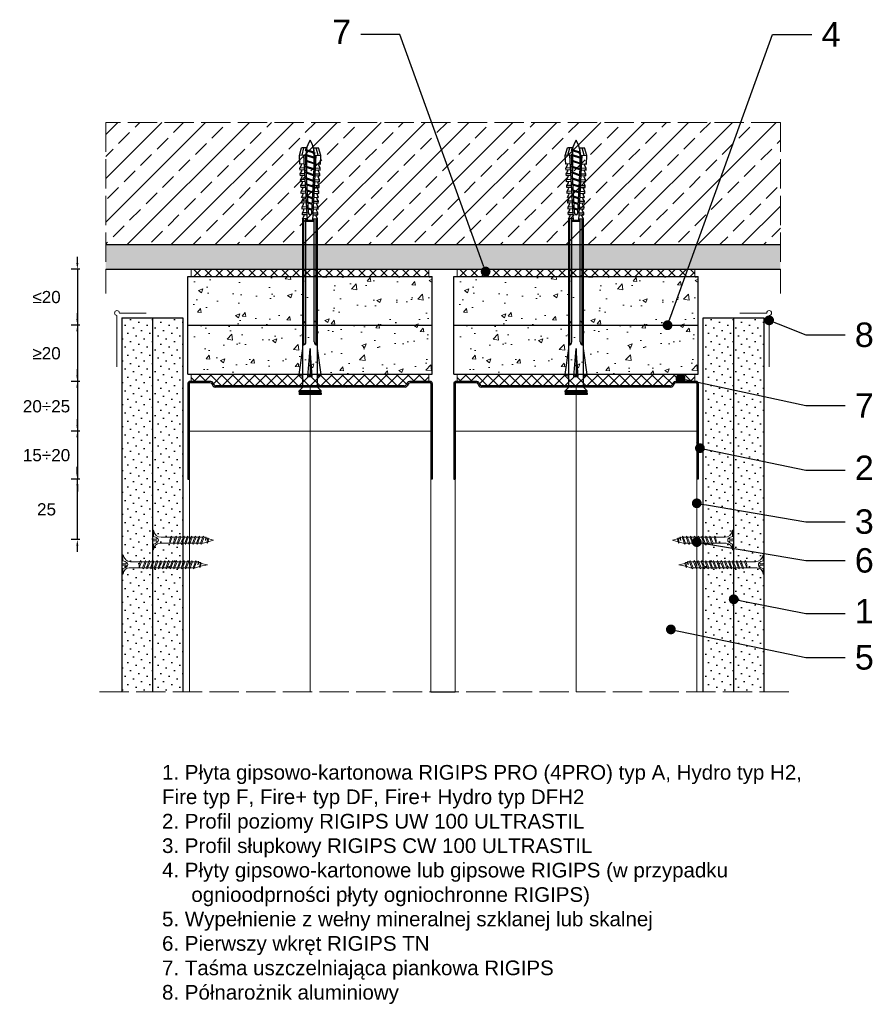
# Model space of a CAD drawing. Header units: millimetres. Extents: x 2139 to 3389, y 705 to 1108.
# Tile 3 of 3: x 3040 to 3389, y 705 to 1108. Entities that reach past the tile are written whole.
import ezdxf
from ezdxf import colors
from ezdxf.entities.mleader import LeaderData, LeaderLine
from ezdxf.math import Vec2, Vec3

# ---------------------------------------------------------------- set-up
doc = ezdxf.new("R2010")
doc.units = ezdxf.units.MM
doc.linetypes.add('ACAD_ISO02W100', pattern=[15, 12, -3])
for name, color, linetype, lineweight in [('_ISOVER WELNA', 7, 'BATTING', 9), ('_RIGIPS AKCESORIA', 7, 'Continuous', 18), ('_RIGIPS G-K', 7, 'Continuous', 25), ('_RIGIPS PROFIL', 7, 'Continuous', 18), ('KRESKOWANIE', 7, 'Continuous', 9), ('OPISY', 7, 'Continuous', 9), ('PRZERYWANA', 7, 'ACAD_ISO02W100', 9), ('WYMIARY', 7, 'Continuous', 25)]:
    doc.layers.add(name, color=color, linetype=linetype, lineweight=lineweight)
doc.styles.get("Standard").update_dxf_attribs({"font": 'arial.ttf'})
doc.linetypes.add('BATTING', pattern='A,0.00254,-2.54,[134,ltypeshp.shx,S=2.54,R=0,X=-2.54,Y=0],-5.08,[134,ltypeshp.shx,S=2.54,R=180,X=2.54,Y=0],-2.54', length=10.16254)
doc.dimstyles.new('ISO-25', dxfattribs={"dimtxt": 5, "dimasz": 2.5, "dimexe": 2.5, "dimexo": 0.625, "dimtad": 1, "dimtxsty": 'Standard', "dimcen": 2.5, "dimadec": 0, "dimazin": 0, "dimtfac": 1, "dimtmove": 0, "dimatfit": 3, "dimfxl": 1, "dimfxlon": 1, "dimarcsym": 0})
pattern_1 = [(225, (228.6323, -26), (1.122532, -3.367596), [0, -3.175])]
pattern_2 = [(225, (340.4323, -26), (1.122532, -3.367596), [0, -3.175])]
pattern_3 = [(50, (230.132, 1e-13), (18.21847, -1.59391), [1.905, -20.955]), (355, (230.132, 1e-13), (-3.52434, 19.10568), [1.524, -16.76406]), (100.45144, (231.65, -0.133), (14.69412, 17.51178), [1.619, -17.80902]), (46.1842, (230.132, 5.08), (27.1079, -4.20423), [2.8575, -31.4325]), (96.6356, (232.391, 4.73), (23.74041, 24.74261), [2.4285, -26.71356]), (351.1842, (230.132, 5.08), (23.74041, 24.7426), [2.286, -25.14597]), (21, (232.672, 3.81), (15.16144, -10.22652), [1.905, -20.955]), (326, (232.672, 3.81), (6.1802, 18.4188), [1.524, -16.764]), (71.45144, (233.936, 2.958), (21.34164, 8.19228), [1.619, -17.80899]), (37.5, (230.1323, 1e-13), (0.30886, 8.455504), [0, -16.5608, 0, -17.018, 0, -16.8275]), (7.5, (230.132, 1e-13), (6.681966, 10.018057), [0, -9.7028, 0, -16.1798, 0, -6.4135]), (327.5, (224.468, 1e-13), (13.55906, -0.572874), [0, -6.35, 0, -19.812, 0, -26.289]), (317.5, (221.928, 1e-13), (14.81292, 2.54265), [0, -8.255, 0, -13.1572, 0, -18.669])]
pattern_4 = [(50, (338.932, 1e-13), (18.21847, -1.59391), [1.905, -20.955]), (355, (338.932, 1e-13), (-3.52434, 19.10568), [1.524, -16.76406]), (100.45144, (340.45, -0.133), (14.69412, 17.51178), [1.619, -17.80902]), (46.1842, (338.932, 5.08), (27.1079, -4.20423), [2.8575, -31.4325]), (96.6356, (341.191, 4.73), (23.74041, 24.74261), [2.4285, -26.71356]), (351.1842, (338.932, 5.08), (23.74041, 24.7426), [2.286, -25.14597]), (21, (341.472, 3.81), (15.16144, -10.22652), [1.905, -20.955]), (326, (341.472, 3.81), (6.1802, 18.4188), [1.524, -16.764]), (71.45144, (342.736, 2.958), (21.34164, 8.19228), [1.619, -17.80899]), (37.5, (338.9323, 1e-13), (0.30886, 8.455504), [0, -16.5608, 0, -17.018, 0, -16.8275]), (7.5, (338.932, 1e-13), (6.681966, 10.018057), [0, -9.7028, 0, -16.1798, 0, -6.4135]), (327.5, (333.268, 1e-13), (13.55906, -0.572874), [0, -6.35, 0, -19.812, 0, -26.289]), (317.5, (330.728, 1e-13), (14.81292, 2.54265), [0, -8.255, 0, -13.1572, 0, -18.669])]

# ---------------------------------------------------------------- blocks, each defined once
blk = doc.blocks.new('UW 100 ULTRASTIL')
h = blk.add_hatch()
h.set_pattern_fill('ANSI31', color=256, scale=0.5, style=0)
h.paths.add_polyline_path([(166.82, 2.35), (89.14, 2.35, 0.286951), (88.24, 1.79), (87.91, 1.11, -0.286951), (87.01, 0.55), (78.78, 0.55, -0.414214), (78.53, 0.8), (78.53, 40), (77.98, 40), (77.98, 0.8, 0.414214), (78.78, 0), (87.35, 0, 0.286951), (88.25, 0.56), (88.58, 1.24, -0.286951), (89.48, 1.8), (166.48, 1.8, -0.286951), (167.38, 1.24), (167.71, 0.56, 0.286951), (168.61, 0), (177.18, 0, 0.414214), (177.98, 0.8), (177.98, 40), (177.43, 40), (177.43, 0.8, -0.414214), (177.18, 0.55), (168.95, 0.55, -0.286951), (168.05, 1.11), (167.72, 1.79, 0.286951)])
for p, q in [((77.98, 0.8), (77.98, 40)), ((77.98, 40), (78.53, 40)), ((78.53, 0.8), (78.53, 40)), ((177.43, 0.8), (177.43, 40)), ((177.98, 40), (177.43, 40)), ((177.98, 0.8), (177.98, 40)), ((78.78, 0.55), (87.01, 0.55)), ((78.78, 0), (87.35, 0)), ((87.91, 1.11), (88.24, 1.79)), ((88.25, 0.56), (88.58, 1.24)), ((89.14, 2.35), (166.82, 2.35)), ((89.48, 1.8), (166.48, 1.8)), ((167.71, 0.56), (167.38, 1.24)), ((168.05, 1.11), (167.72, 1.79)), ((168.61, 0), (177.18, 0)), ((168.95, 0.55), (177.18, 0.55))]:
    blk.add_line(p, q)
for centre, radius, start, end in [((78.78, 0.8), 0.8, 180, 270), ((78.78, 0.8), 0.25, 180, 270), ((87.01, 1.55), 1, 270, 334.0435), ((87.35, 1), 1, 270, 334.0435), ((89.14, 1.35), 1, 90, 154.0435), ((89.48, 0.8), 1, 90, 154.0435), ((166.48, 0.8), 1, 25.9565, 90), ((166.82, 1.35), 1, 25.9565, 90), ((168.61, 1), 1, 205.9565, 270), ((168.95, 1.55), 1, 205.9565, 270), ((177.18, 0.8), 0.8, 270, 0), ((177.18, 0.8), 0.25, 270, 0)]:
    blk.add_arc(centre, radius, start, end)
blk = doc.blocks.new('TN 25')
at = {"layer": '_RIGIPS AKCESORIA'}
for p, q in [((0, -0.84), (0, 7.16)), ((0, 7.16), (0.46, 7.16)), ((0.46, 4.78), (0, 4.78)), ((0.46, 7.16), (0.46, 4.78)), ((1.77, 3.5), (1.77, 4.2)), ((3.02, 4.46), (8.47, 4.46)), ((7.12, 4.46), (7.12, 3.18)), ((8.03, 2.01), (7.12, 4.46)), ((8.47, 4.46), (8.79, 5)), ((9.61, 1.51), (8.47, 4.46)), ((8.79, 5), (9.93, 2.01)), ((9, 4.46), (10.1, 4.46)), ((10.1, 4.46), (10.41, 5)), ((11.23, 1.51), (10.1, 4.46)), ((10.41, 5), (11.56, 2.01)), ((10.62, 4.46), (11.67, 4.46)), ((11.67, 4.46), (11.99, 5)), ((12.81, 1.51), (11.67, 4.46)), ((11.99, 5), (13.14, 2.01)), ((12.2, 4.46), (13.21, 4.46)), ((13.21, 4.46), (13.52, 5)), ((14.34, 1.51), (13.21, 4.46)), ((13.52, 5), (14.67, 2.01)), ((13.73, 4.46), (14.8, 4.46)), ((14.8, 4.46), (15.12, 5)), ((15.94, 1.51), (14.8, 4.46)), ((15.12, 5), (16.26, 2.01)), ((15.33, 4.46), (16.42, 4.46)), ((16.42, 4.46), (16.73, 5)), ((17.55, 1.51), (16.42, 4.46)), ((16.73, 5), (17.88, 2.01)), ((16.94, 4.46), (17.99, 4.46)), ((17.99, 4.46), (18.31, 5)), ((19.13, 1.51), (17.99, 4.46)), ((18.31, 5), (19.45, 2.01)), ((18.52, 4.46), (19.68, 4.46)), ((19.68, 4.46), (20, 5)), ((20.82, 1.51), (19.68, 4.46)), ((20, 5), (21.14, 2.01)), ((20.21, 4.46), (20.7, 4.46)), ((20.7, 4.46), (22.28, 3.98)), ((22.28, 3.98), (22.56, 4.37)), ((22.56, 4.37), (23.03, 2.71)), ((0, 3.5), (1.77, 3.5)), ((0, 2.83), (1.77, 2.83)), ((0.46, 1.64), (0, 1.64)), ((0.46, -0.84), (0.46, 1.64)), ((1.77, 2.83), (1.77, 2.18)), ((7.49, 2.01), (3.55, 2.01)), ((7.12, 3.18), (7.65, 1.53)), ((7.65, 1.53), (8.03, 2.01)), ((9.41, 2.01), (8.03, 2.01)), ((9.93, 2.01), (9.61, 1.51)), ((11.04, 2.01), (9.93, 2.01)), ((11.56, 2.01), (11.23, 1.51)), ((12.61, 2.01), (11.56, 2.01)), ((13.14, 2.01), (12.81, 1.51)), ((14.15, 2.01), (13.14, 2.01)), ((14.67, 2.01), (14.34, 1.51)), ((15.74, 2.01), (14.67, 2.01)), ((16.26, 2.01), (15.94, 1.51)), ((17.36, 2.01), (16.26, 2.01)), ((17.88, 2.01), (17.55, 1.51)), ((18.93, 2.01), (17.88, 2.01)), ((19.45, 2.01), (19.13, 1.51)), ((19.45, 2.01), (20.62, 2.01)), ((21.14, 2.01), (20.82, 1.51)), ((21.14, 2.01), (21.81, 2.12)), ((21.85, 1.83), (21.67, 3.28)), ((21.67, 3.28), (22.14, 2.4)), ((22.14, 2.4), (21.85, 1.83)), ((22.7, 2.36), (22.14, 2.4)), ((22.7, 2.36), (22.28, 3.98)), ((23.03, 2.71), (22.7, 2.36)), ((22.71, 3.85), (25, 3.24)), ((25, 3.24), (23.03, 2.71)), ((0, -0.84), (0.46, -0.84))]:
    blk.add_line(p, q, dxfattribs=at)
for centre, major_axis, ratio, start_param, end_param in [((3.09, 7.67), (0.17, 3.2), 0.826134, 1.773653, 3.180586), ((-0.04, 0.9), (0, 3.93), 0.848176, -0.720942, -0.151112), ((3.37, -1.57), (0.28, 3.57), 0.832181, 0.035984, 1.430787), ((-2.73, 15.91), (0, 14.76), 0.848176, 3.399396, 3.475072), ((0.59, 4.62), (0, 2.81), 0.848176, 3.475072, 3.862535), ((1.66, 3.18), (0, 0.895), 0.848176, -1.552777, -0.720942), ((1.66, 3.18), (0, 0.895), 0.848176, 3.862535, 4.730408)]:
    blk.add_ellipse(centre, major_axis=major_axis, ratio=ratio, start_param=start_param, end_param=end_param, dxfattribs=at)
blk = doc.blocks.new('TN 35')
at = {"layer": '_RIGIPS AKCESORIA'}
for p, q in [((0, -0.84), (0, 7.16)), ((0, 7.16), (0.46, 7.16)), ((0.46, 4.78), (0, 4.78)), ((0.46, 7.16), (0.46, 4.78)), ((1.77, 3.5), (1.77, 4.2)), ((3.02, 4.46), (8.47, 4.46)), ((7.12, 4.46), (7.12, 3.18)), ((8.03, 2.01), (7.12, 4.46)), ((8.47, 4.46), (8.79, 5)), ((9.61, 1.51), (8.47, 4.46)), ((8.79, 5), (9.93, 2.01)), ((9, 4.46), (10.1, 4.46)), ((10.1, 4.46), (10.41, 5)), ((11.23, 1.51), (10.1, 4.46)), ((10.41, 5), (11.56, 2.01)), ((10.62, 4.46), (11.67, 4.46)), ((11.67, 4.46), (11.99, 5)), ((12.81, 1.51), (11.67, 4.46)), ((11.99, 5), (13.14, 2.01)), ((12.2, 4.46), (13.21, 4.46)), ((13.21, 4.46), (13.52, 5)), ((14.34, 1.51), (13.21, 4.46)), ((13.52, 5), (14.67, 2.01)), ((13.73, 4.46), (14.8, 4.46)), ((14.8, 4.46), (15.12, 5)), ((15.94, 1.51), (14.8, 4.46)), ((15.12, 5), (16.26, 2.01)), ((15.33, 4.46), (16.42, 4.46)), ((16.42, 4.46), (16.73, 5)), ((17.55, 1.51), (16.42, 4.46)), ((16.73, 5), (17.88, 2.01)), ((16.94, 4.46), (17.99, 4.46)), ((17.99, 4.46), (18.31, 5)), ((19.13, 1.51), (17.99, 4.46)), ((18.31, 5), (19.45, 2.01)), ((18.52, 4.46), (19.57, 4.46)), ((19.57, 4.46), (19.88, 5)), ((20.7, 1.51), (19.57, 4.46)), ((19.88, 5), (21.03, 2.01)), ((20.09, 4.46), (21.14, 4.46)), ((21.14, 4.46), (21.46, 5)), ((22.28, 1.51), (21.14, 4.46)), ((21.46, 5), (22.6, 2.01)), ((21.67, 4.46), (22.72, 4.46)), ((22.72, 4.46), (23.03, 5)), ((23.85, 1.51), (22.72, 4.46)), ((23.03, 5), (24.18, 2.01)), ((23.24, 4.46), (24.29, 4.46)), ((24.29, 4.46), (24.61, 5)), ((25.43, 1.51), (24.29, 4.46)), ((24.61, 5), (25.75, 2.01)), ((24.81, 4.46), (25.87, 4.46)), ((25.87, 4.46), (26.18, 5)), ((27, 1.51), (25.87, 4.46)), ((26.18, 5), (27.33, 2.01)), ((26.39, 4.46), (27.44, 4.46)), ((27.44, 4.46), (27.76, 5)), ((28.58, 1.51), (27.44, 4.46)), ((27.76, 5), (28.9, 2.01)), ((27.96, 4.46), (29.13, 4.46)), ((29.13, 4.46), (29.45, 5)), ((30.27, 1.51), (29.13, 4.46)), ((29.45, 5), (30.59, 2.01)), ((29.65, 4.46), (30.15, 4.46)), ((30.15, 4.46), (31.73, 3.98)), ((31.73, 3.98), (32.01, 4.37)), ((32.01, 4.37), (32.48, 2.71)), ((0, 3.5), (1.77, 3.5)), ((0, 2.83), (1.77, 2.83)), ((0.46, 1.64), (0, 1.64)), ((0.46, -0.84), (0.46, 1.64)), ((1.77, 2.83), (1.77, 2.18)), ((7.49, 2.01), (3.55, 2.01)), ((7.12, 3.18), (7.65, 1.53)), ((7.65, 1.53), (8.03, 2.01)), ((9.41, 2.01), (8.03, 2.01)), ((9.93, 2.01), (9.61, 1.51)), ((11.04, 2.01), (9.93, 2.01)), ((11.56, 2.01), (11.23, 1.51)), ((12.61, 2.01), (11.56, 2.01)), ((13.14, 2.01), (12.81, 1.51)), ((14.15, 2.01), (13.14, 2.01)), ((14.67, 2.01), (14.34, 1.51)), ((15.74, 2.01), (14.67, 2.01)), ((16.26, 2.01), (15.94, 1.51)), ((17.36, 2.01), (16.26, 2.01)), ((17.88, 2.01), (17.55, 1.51)), ((18.93, 2.01), (17.84, 2.01)), ((19.45, 2.01), (19.13, 1.51)), ((20.51, 2.01), (19.41, 2.01)), ((21.03, 2.01), (20.7, 1.51)), ((22.08, 2.01), (20.99, 2.01)), ((22.6, 2.01), (22.28, 1.51)), ((23.66, 2.01), (22.56, 2.01)), ((24.18, 2.01), (23.85, 1.51)), ((25.23, 2.01), (24.14, 2.01)), ((25.75, 2.01), (25.43, 1.51)), ((26.81, 2.01), (25.71, 2.01)), ((27.33, 2.01), (27, 1.51)), ((28.38, 2.01), (27.33, 2.01)), ((28.9, 2.01), (28.58, 1.51)), ((28.9, 2.01), (30.07, 2.01)), ((30.59, 2.01), (30.27, 1.51)), ((30.59, 2.01), (31.26, 2.12)), ((31.3, 1.83), (31.12, 3.28)), ((31.12, 3.28), (31.59, 2.4)), ((31.59, 2.4), (31.3, 1.83)), ((32.15, 2.36), (31.59, 2.4)), ((32.15, 2.36), (31.73, 3.98)), ((32.48, 2.71), (32.15, 2.36)), ((32.16, 3.85), (35, 3.24)), ((35, 3.24), (32.48, 2.71)), ((0, -0.84), (0.46, -0.84))]:
    blk.add_line(p, q, dxfattribs=at)
for centre, major_axis, ratio, start_param, end_param in [((3.09, 7.67), (0.17, 3.2), 0.826134, 1.773653, 3.180586), ((-0.04, 0.9), (0, 3.93), 0.848176, -0.720942, -0.151112), ((3.37, -1.57), (0.28, 3.57), 0.832181, 0.035984, 1.430787), ((-2.73, 15.91), (0, 14.76), 0.848176, 3.399396, 3.475072), ((0.59, 4.62), (0, 2.81), 0.848176, 3.475072, 3.862535), ((1.66, 3.18), (0, 0.895), 0.848176, -1.552777, -0.720942), ((1.66, 3.18), (0, 0.895), 0.848176, 3.862535, 4.730408)]:
    blk.add_ellipse(centre, major_axis=major_axis, ratio=ratio, start_param=start_param, end_param=end_param, dxfattribs=at)
blk = doc.blocks.new('kolek rozprezny komplet 100')
for p, q in [((350.66, 165.93), (350.76, 167.83)), ((353.15, 165.8), (350.66, 165.93)), ((353.75, 167.67), (350.71, 166.88)), ((353.81, 168.77), (350.76, 167.83)), ((351.53, 165.88), (352.53, 165.88)), ((352.53, 165.88), (351.53, 162.88)), ((352.53, 165.88), (351.93, 162.88)), ((352.93, 165.88), (351.93, 162.88)), ((352.53, 165.88), (352.9, 166.38)), ((352.93, 165.88), (352.9, 166.38)), ((352.93, 165.88), (354.53, 165.88)), ((354.53, 165.88), (353.53, 162.88)), ((353.68, 166.27), (353.81, 168.77)), ((377.24, 165.04), (353.68, 166.27)), ((380.47, 165.47), (353.71, 166.87)), ((357.41, 168.58), (353.81, 168.77)), ((354.53, 165.88), (353.93, 162.88)), ((354.93, 165.88), (353.93, 162.88)), ((354.53, 165.88), (354.78, 166.21)), ((354.93, 165.88), (354.91, 166.21)), ((354.93, 165.88), (356.93, 165.88)), ((356.93, 165.88), (355.93, 162.88)), ((356.93, 165.88), (356.33, 162.88)), ((357.33, 165.88), (356.33, 162.88)), ((356.93, 165.88), (357.09, 166.09)), ((357.31, 166.68), (357.41, 168.58)), ((357.33, 165.88), (357.32, 166.08)), ((357.33, 165.88), (359.33, 165.88)), ((357.67, 166.06), (357.71, 166.66)), ((359, 168.5), (357.82, 167.89)), ((359.33, 165.88), (358.33, 162.88)), ((358.47, 166.02), (358.5, 166.62)), ((359.33, 165.88), (358.73, 162.88)), ((359.73, 165.88), (358.73, 162.88)), ((358.9, 166.6), (359, 168.5)), ((359.8, 168.45), (359, 168.5)), ((359.33, 165.88), (359.4, 165.97)), ((359.7, 166.56), (359.8, 168.45)), ((359.73, 165.88), (359.73, 165.95)), ((359.73, 165.88), (361.24, 165.88)), ((360.07, 165.94), (360.1, 166.54)), ((361.4, 168.37), (360.22, 167.77)), ((361.72, 165.85), (360.73, 162.88)), ((360.87, 165.89), (360.9, 166.49)), ((361.73, 165.85), (361.13, 162.88)), ((362.12, 165.83), (361.13, 162.88)), ((361.3, 166.47), (361.4, 168.37)), ((362.2, 168.33), (361.4, 168.37)), ((362.1, 166.43), (362.2, 168.33)), ((362.47, 165.81), (362.5, 166.41)), ((363.8, 168.24), (362.61, 167.64)), ((364.08, 165.73), (363.17, 162.98)), ((363.27, 165.77), (363.3, 166.37)), ((364.1, 165.73), (363.56, 163)), ((364.48, 165.71), (363.57, 163)), ((363.7, 166.35), (363.8, 168.24)), ((364.6, 168.2), (363.8, 168.24)), ((364.5, 166.31), (364.6, 168.2)), ((364.86, 165.69), (364.9, 166.28)), ((366.19, 168.12), (365.01, 167.52)), ((366.44, 165.6), (365.61, 163.1)), ((365.66, 165.64), (365.69, 166.24)), ((366.48, 165.6), (365.98, 163.12)), ((366.84, 165.58), (366.02, 163.13)), ((366.09, 166.22), (366.19, 168.12)), ((366.99, 168.08), (366.19, 168.12)), ((366.89, 166.18), (366.99, 168.08)), ((367.26, 165.56), (367.29, 166.16)), ((368.59, 167.99), (367.41, 167.39)), ((368.8, 165.48), (368.05, 163.23)), ((368.06, 165.52), (368.09, 166.12)), ((368.85, 165.48), (368.41, 163.25)), ((369.19, 165.46), (368.46, 163.25)), ((368.49, 166.1), (368.59, 167.99)), ((369.39, 167.95), (368.59, 167.99)), ((369.29, 166.05), (369.39, 167.95)), ((369.66, 165.43), (369.69, 166.03)), ((370.99, 167.87), (369.8, 167.26)), ((370.46, 165.39), (370.49, 165.99)), ((371.16, 165.36), (370.49, 163.36)), ((371.23, 165.35), (370.83, 163.38)), ((370.89, 165.97), (370.99, 167.87)), ((371.55, 165.33), (370.9, 163.38)), ((372.59, 167.78), (371.4, 167.18)), ((372.05, 165.31), (372.09, 165.91)), ((372.49, 165.89), (372.59, 167.78)), ((373.38, 167.74), (372.59, 167.78)), ((372.85, 165.27), (372.89, 165.87)), ((373.52, 165.23), (372.94, 163.49)), ((373.6, 165.23), (373.26, 163.51)), ((373.28, 165.84), (373.38, 167.74)), ((373.91, 165.21), (373.34, 163.51)), ((374.98, 167.66), (373.8, 167.06)), ((374.45, 165.18), (374.48, 165.78)), ((374.88, 165.76), (374.98, 167.66)), ((375.78, 167.62), (374.98, 167.66)), ((375.25, 165.14), (375.28, 165.74)), ((375.68, 165.72), (375.78, 167.62)), ((377.38, 167.53), (376.2, 166.93)), ((377.28, 165.64), (377.38, 167.53)), ((378.18, 167.49), (377.38, 167.53)), ((378.08, 165.59), (378.18, 167.49)), ((379.78, 167.41), (378.59, 166.8)), ((379.68, 165.51), (379.78, 167.41)), ((430.17, 166.07), (379.71, 166.07)), ((431.37, 166.87), (379.75, 166.87)), ((448.67, 167.37), (379.77, 167.37)), ((380.47, 166.07), (380.47, 162.67)), ((380.67, 166.07), (380.67, 162.67)), ((380.87, 166.07), (380.87, 162.67)), ((443.47, 168.87), (432.8, 167.37)), ((444.34, 165.28), (432.8, 164.37)), ((443.47, 167.37), (443.47, 168.87)), ((443.47, 168.87), (444.34, 167.37)), ((444.34, 165.28), (443.47, 164.37)), ((444.34, 163.45), (444.34, 165.28)), ((450.17, 168.87), (448.67, 167.37)), ((448.67, 167.37), (448.67, 161.37)), ((450.17, 168.87), (450.17, 159.87)), ((450.67, 168.87), (450.17, 168.87)), ((450.67, 168.87), (450.67, 159.87)), ((450.67, 168.27), (451.17, 168.87)), ((451.17, 168.87), (451.67, 168.87)), ((451.17, 168.87), (451.17, 159.87)), ((451.67, 168.87), (451.67, 159.87)), ((353.15, 162.94), (350.66, 162.81)), ((350.66, 162.81), (350.76, 160.91)), ((353.75, 161.07), (350.71, 161.86)), ((351.53, 162.88), (351.57, 162.38)), ((351.57, 162.38), (351.93, 162.88)), ((351.93, 162.88), (353.53, 162.88)), ((353.53, 162.88), (353.56, 162.47)), ((353.64, 162.48), (353.93, 162.88)), ((377.24, 163.7), (353.68, 162.46)), ((353.68, 162.46), (353.81, 159.97)), ((380.47, 163.27), (353.71, 161.87)), ((353.93, 162.88), (355.93, 162.88)), ((355.93, 162.88), (355.95, 162.6)), ((356.14, 162.61), (356.33, 162.88)), ((356.33, 162.88), (358.33, 162.88)), ((357.31, 162.05), (357.41, 160.16)), ((357.67, 162.67), (357.71, 162.07)), ((358.33, 162.88), (358.34, 162.72)), ((358.47, 162.72), (358.5, 162.12)), ((358.63, 162.74), (358.73, 162.88)), ((358.73, 162.88), (360.73, 162.88)), ((358.9, 162.14), (359, 160.24)), ((359.7, 162.18), (359.8, 160.28)), ((360.07, 162.8), (360.1, 162.2)), ((360.73, 162.88), (360.73, 162.85)), ((360.87, 162.84), (360.9, 162.24)), ((361.13, 162.88), (361.24, 162.88)), ((361.13, 162.87), (361.13, 162.88)), ((361.3, 162.26), (361.4, 160.37)), ((362.1, 162.3), (362.2, 160.41)), ((362.47, 162.93), (362.5, 162.33)), ((363.27, 162.97), (363.3, 162.37)), ((363.7, 162.39), (363.8, 160.49)), ((364.5, 162.43), (364.6, 160.53)), ((364.86, 163.05), (364.9, 162.45)), ((366.19, 160.62), (365.01, 161.22)), ((365.66, 163.09), (365.69, 162.49)), ((366.09, 162.51), (366.19, 160.62)), ((366.89, 162.56), (366.99, 160.66)), ((367.26, 163.18), (367.29, 162.58)), ((368.59, 160.74), (367.41, 161.35)), ((368.06, 163.22), (368.09, 162.62)), ((368.49, 162.64), (368.59, 160.74)), ((369.29, 162.68), (369.39, 160.78)), ((369.66, 163.3), (369.69, 162.7)), ((370.99, 160.87), (369.8, 161.47)), ((370.46, 163.34), (370.49, 162.74)), ((370.89, 162.77), (370.99, 160.87)), ((372.59, 160.95), (371.4, 161.55)), ((372.05, 163.43), (372.09, 162.83)), ((372.49, 162.85), (372.59, 160.95)), ((372.85, 163.47), (372.89, 162.87)), ((373.28, 162.89), (373.38, 160.99)), ((374.98, 161.08), (373.8, 161.68)), ((374.45, 163.55), (374.48, 162.95)), ((374.88, 162.97), (374.98, 161.08)), ((375.25, 163.59), (375.28, 163)), ((375.88, 165.11), (375.38, 163.62)), ((375.98, 165.1), (375.68, 163.63)), ((375.68, 163.02), (375.78, 161.12)), ((376.27, 165.09), (375.79, 163.64)), ((377.38, 161.2), (376.2, 161.81)), ((377.28, 163.1), (377.38, 161.2)), ((378.18, 161.24), (377.38, 161.2)), ((378.08, 164.5), (377.86, 163.87)), ((378.08, 163.14), (378.18, 161.24)), ((379.78, 161.33), (378.59, 161.93)), ((379.68, 163.23), (379.78, 161.33)), ((430.17, 162.67), (379.71, 162.67)), ((431.37, 161.87), (379.75, 161.87)), ((448.67, 161.37), (379.77, 161.37)), ((432.8, 164.37), (443.47, 164.37)), ((444.34, 163.45), (432.8, 164.37)), ((443.47, 159.87), (432.8, 161.37)), ((444.34, 163.45), (443.47, 164.37)), ((443.47, 161.37), (443.47, 159.87)), ((443.47, 159.87), (444.34, 161.37)), ((450.17, 159.87), (448.67, 161.37)), ((353.81, 159.97), (350.76, 160.91)), ((357.41, 160.16), (353.81, 159.97)), ((359, 160.24), (357.82, 160.84)), ((359.8, 160.28), (359, 160.24)), ((361.4, 160.37), (360.22, 160.97)), ((362.2, 160.41), (361.4, 160.37)), ((363.8, 160.49), (362.61, 161.09)), ((364.6, 160.53), (363.8, 160.49)), ((366.99, 160.66), (366.19, 160.62)), ((369.39, 160.78), (368.59, 160.74)), ((373.38, 160.99), (372.59, 160.95)), ((375.78, 161.12), (374.98, 161.08)), ((450.67, 159.87), (450.17, 159.87)), ((450.67, 160.47), (451.17, 159.87)), ((451.17, 159.87), (451.67, 159.87))]:
    blk.add_line(p, q)
for centre, radius, start, end in [((353.27, 155.16), 10.85, 99.2038, 121.9083), ((353.65, 165.77), 0.5, 87, 177), ((357.68, 168.16), 0.3, 177, 297), ((360.08, 168.03), 0.3, 177, 297), ((362.48, 167.91), 0.3, 177, 297), ((364.87, 167.78), 0.3, 177, 297), ((367.27, 167.66), 0.3, 177, 297), ((369.67, 167.53), 0.3, 177, 297), ((371.27, 167.45), 0.3, 177, 297), ((373.66, 167.32), 0.3, 177, 297), ((376.06, 167.2), 0.3, 177, 297), ((378.46, 167.07), 0.3, 177, 297), ((422.67, 165.87), 1, 90, 168.463), ((430.17, 167.37), 1.3, 270, 0), ((353.27, 173.59), 10.85, 238.0917, 260.7962), ((353.65, 162.96), 0.5, 183, 273), ((364.87, 160.95), 0.3, 63, 183), ((367.27, 161.08), 0.3, 63, 183), ((369.67, 161.2), 0.3, 63, 183), ((371.27, 161.29), 0.3, 63, 183), ((373.66, 161.41), 0.3, 63, 183), ((376.06, 161.54), 0.3, 63, 183), ((377.41, 164.38), 0.682, 255.8604, 104.1386), ((378.46, 161.66), 0.3, 63, 183), ((422.67, 162.87), 1, 191.537, 270), ((430.17, 161.37), 1.3, 0, 90), ((357.68, 160.58), 0.3, 63, 183), ((360.08, 160.7), 0.3, 63, 183), ((362.48, 160.83), 0.3, 63, 183)]:
    blk.add_arc(centre, radius, start, end)
blk = doc.blocks.new('polnaroznik')
at = {"layer": '_RIGIPS AKCESORIA'}
for p, q in [((429.5, 44.15), (429.5, 55.15)), ((430.5, 56.15), (451.5, 56.15))]:
    blk.add_line(p, q, dxfattribs=at)
blk.add_arc((429.5, 56.15), 1, 0, 270, dxfattribs=at)
blk = doc.blocks.new('*D22')
at = {"layer": 'Defpoints', "color": 0, "transparency": 16777216}
for p in [(3110.11, 939.67), (3063.7, 920.07), (3109.51, 920.07)]:
    blk.add_point(p, dxfattribs=at)
at = {"layer": 'WYMIARY', "color": 0, "lineweight": -2, "transparency": 16777216}
for p, q in [((3063.7, 942.17), (3063.7, 944.67)), ((3064.7, 939.67), (3061.2, 939.67)), ((3063.7, 939.67), (3063.7, 920.07)), ((3064.7, 920.07), (3061.2, 920.07)), ((3063.7, 917.57), (3063.7, 915.07))]:
    blk.add_line(p, q, dxfattribs=at)
at = {"layer": 'WYMIARY', "color": 0, "transparency": 16777216}
for points in [[(3063.28, 942.17), (3064.12, 942.17), (3063.7, 939.67)], [(3063.28, 917.57), (3064.12, 917.57), (3063.7, 920.07)]]:
    blk.add_solid(points, dxfattribs=at)
at = {"layer": 'WYMIARY', "color": 0, "transparency": 16777216, "insert": (3051.09, 929.87), "char_height": 5, "attachment_point": 5}
blk.add_mtext('15÷20', dxfattribs=at)
blk = doc.blocks.new('*D23')
at = {"layer": 'Defpoints', "color": 0, "transparency": 16777216}
for p in [(3109.51, 920.07), (3063.68, 895.33), (3108.78, 895.33)]:
    blk.add_point(p, dxfattribs=at)
at = {"layer": 'WYMIARY', "color": 0, "lineweight": -2, "transparency": 16777216}
for p, q in [((3063.68, 922.57), (3063.68, 925.07)), ((3064.68, 920.07), (3061.18, 920.07)), ((3063.68, 920.07), (3063.68, 895.33)), ((3064.68, 895.33), (3061.18, 895.33)), ((3063.68, 892.83), (3063.68, 890.33))]:
    blk.add_line(p, q, dxfattribs=at)
at = {"layer": 'WYMIARY', "color": 0, "transparency": 16777216}
for points in [[(3063.27, 922.57), (3064.1, 922.57), (3063.68, 920.07)], [(3063.27, 892.83), (3064.1, 892.83), (3063.68, 895.33)]]:
    blk.add_solid(points, dxfattribs=at)
at = {"layer": 'WYMIARY', "color": 0, "transparency": 16777216, "insert": (3051.08, 907.7), "char_height": 5, "attachment_point": 5}
blk.add_mtext('25', dxfattribs=at)
blk = doc.blocks.new('*D24')
at = {"layer": 'Defpoints', "color": 0, "transparency": 16777216}
for p in [(3110.11, 960.07), (3063.7, 939.67), (3109.51, 939.67)]:
    blk.add_point(p, dxfattribs=at)
at = {"layer": 'WYMIARY', "color": 0, "lineweight": -2, "transparency": 16777216}
for p, q in [((3063.7, 962.57), (3063.7, 965.07)), ((3064.7, 960.07), (3061.2, 960.07)), ((3063.7, 960.07), (3063.7, 939.67)), ((3064.7, 939.67), (3061.2, 939.67)), ((3063.7, 937.17), (3063.7, 934.67))]:
    blk.add_line(p, q, dxfattribs=at)
at = {"layer": 'WYMIARY', "color": 0, "transparency": 16777216}
for points in [[(3063.28, 962.57), (3064.12, 962.57), (3063.7, 960.07)], [(3063.28, 937.17), (3064.12, 937.17), (3063.7, 939.67)]]:
    blk.add_solid(points, dxfattribs=at)
at = {"layer": 'WYMIARY', "color": 0, "transparency": 16777216, "insert": (3051.09, 949.87), "char_height": 5, "attachment_point": 5}
blk.add_mtext('20÷25', dxfattribs=at)
blk = doc.blocks.new('*D25')
at = {"layer": 'Defpoints', "color": 0, "transparency": 16777216}
for p in [(3107.51, 983.07), (3063.7, 960.07), (3110.91, 960.07)]:
    blk.add_point(p, dxfattribs=at)
at = {"layer": 'WYMIARY', "color": 0, "lineweight": -2, "transparency": 16777216}
for p, q in [((3063.7, 985.57), (3063.7, 988.07)), ((3064.7, 983.07), (3061.2, 983.07)), ((3063.7, 983.07), (3063.7, 960.07)), ((3064.7, 960.07), (3061.2, 960.07)), ((3063.7, 957.57), (3063.7, 955.07))]:
    blk.add_line(p, q, dxfattribs=at)
at = {"layer": 'WYMIARY', "color": 0, "transparency": 16777216}
for points in [[(3063.28, 985.57), (3064.12, 985.57), (3063.7, 983.07)], [(3063.28, 957.57), (3064.12, 957.57), (3063.7, 960.07)]]:
    blk.add_solid(points, dxfattribs=at)
at = {"layer": 'WYMIARY', "color": 0, "transparency": 16777216, "insert": (3051.09, 971.57), "char_height": 5, "attachment_point": 5}
blk.add_mtext('≥20', dxfattribs=at)
blk = doc.blocks.new('*D26')
at = {"layer": 'Defpoints', "color": 0, "transparency": 16777216}
for p in [(3107.51, 1006.07), (3063.7, 983.07), (3109.51, 983.07)]:
    blk.add_point(p, dxfattribs=at)
at = {"layer": 'WYMIARY', "color": 0, "lineweight": -2, "transparency": 16777216}
for p, q in [((3063.7, 1008.57), (3063.7, 1011.07)), ((3064.7, 1006.07), (3061.2, 1006.07)), ((3063.7, 1006.07), (3063.7, 983.07)), ((3064.7, 983.07), (3061.2, 983.07)), ((3063.7, 980.57), (3063.7, 978.07))]:
    blk.add_line(p, q, dxfattribs=at)
at = {"layer": 'WYMIARY', "color": 0, "transparency": 16777216}
for points in [[(3063.28, 1008.57), (3064.12, 1008.57), (3063.7, 1006.07)], [(3063.28, 980.57), (3064.12, 980.57), (3063.7, 983.07)]]:
    blk.add_solid(points, dxfattribs=at)
at = {"layer": 'WYMIARY', "color": 0, "transparency": 16777216, "insert": (3051.09, 994.57), "char_height": 5, "attachment_point": 5}
blk.add_mtext('≤20', dxfattribs=at)
blk = doc.blocks.new('_Dot')
at = {"color": 0, "linetype": 'ByBlock', "lineweight": -2}
blk.add_line((-0.5, 0), (-1, 0), dxfattribs=at)
at = {"color": 0, "linetype": 'ByBlock', "const_width": 0.5}
blk.add_lwpolyline([(-0.25, 0, 1), (0.25, 0, 1)], format="xyb", close=True, dxfattribs=at)

msp = doc.modelspace()

# ---------------------------------------------------------------- hatches: boundary and pattern name
at = {"layer": '_RIGIPS G-K'}
h = msp.add_hatch(dxfattribs=at)
h.set_pattern_fill('DOTS', color=256, scale=2, angle=225, style=0)
h.set_pattern_definition(pattern_1)
h.paths.add_polyline_path([(3081.907, 833.068), (3094.407, 833.068), (3094.407, 986.068), (3081.907, 986.068)])
h = msp.add_hatch(dxfattribs=at)
h.set_pattern_fill('DOTS', color=256, scale=2, angle=225, style=0)
h.set_pattern_definition(pattern_1)
h.paths.add_polyline_path([(3094.407, 833.068), (3106.907, 833.068), (3106.907, 986.068), (3094.407, 986.068)])
h = msp.add_hatch(dxfattribs=at)
h.set_pattern_fill('DOTS', color=256, scale=2, angle=225, style=0)
h.set_pattern_definition(pattern_2)
h.paths.add_polyline_path([(3319.707, 833.068), (3332.207, 833.068), (3332.207, 986.068), (3319.707, 986.068)])
h = msp.add_hatch(dxfattribs=at)
h.set_pattern_fill('DOTS', color=256, scale=2, angle=225, style=0)
h.set_pattern_definition(pattern_2)
h.paths.add_polyline_path([(3332.207, 833.068), (3344.707, 833.068), (3344.707, 986.068), (3332.207, 986.068)])
at = {"layer": 'KRESKOWANIE'}
h = msp.add_hatch(dxfattribs=at)
h.set_pattern_fill('ANSI33', color=256, scale=2, angle=180, style=0)
h.set_pattern_definition([(225, (936.532, 4e-12), (8.980256, -8.980256), []), (225, (927.552, 4e-12), (8.980256, -8.980256), [6.35, -3.175])])
h.paths.add_polyline_path([(3351.307, 1066.068), (3075.307, 1066.068), (3075.307, 1016.068), (3351.307, 1016.068)])
h = msp.add_hatch(dxfattribs=at)
h.set_pattern_fill('AR-SAND', color=256, scale=0.1, style=0)
h.set_pattern_definition([(37.5, (610.5323, -308.061), (-0.160003, 4.8941324), [0, -3.8608, 0, -4.318, 0, -4.1275]), (7.5, (610.5323, -308.061), (4.495233, 7.168251), [0, -2.0828, 0, -3.4798, 0, -1.3335]), (327.5, (607.408, -308.061), (7.909924, 0.014372), [0, -1.27, 0, -4.572, 0, -5.969]), (317.5, (607.408, -308.061), (7.635565, 2.229293), [0, -0.635, 0, -2.9972, 0, -3.429])])
h.paths.add_polyline_path([(3351.307, 1016.068), (3075.307, 1016.068), (3075.307, 1006.068), (3351.307, 1006.068)])
h = msp.add_hatch(dxfattribs=at)
h.set_pattern_fill('ANSI37', color=256, angle=270, style=0)
h.set_pattern_definition([(315, (230.1323, -311.061), (2.245064, 2.245064), []), (45, (230.1323, -311.061), (-2.245064, 2.245064), [])])
h.paths.add_polyline_path([(3207.507, 1006.068), (3110.307, 1006.068), (3110.307, 1003.068), (3207.507, 1003.068)])
h = msp.add_hatch(dxfattribs=at)
h.set_pattern_fill('ANSI37', color=256, angle=270, style=0)
h.set_pattern_definition([(315, (338.9323, -311.061), (2.245064, 2.245064), []), (45, (338.9323, -311.061), (-2.245064, 2.245064), [])])
h.paths.add_polyline_path([(3316.307, 1006.068), (3219.107, 1006.068), (3219.107, 1003.068), (3316.307, 1003.068)])
h = msp.add_hatch(dxfattribs=at)
h.set_pattern_fill('AR-CONC', color=256, scale=0.1, style=0)
h.set_pattern_definition(pattern_3)
h.paths.add_polyline_path([(3208.907, 1003.068), (3108.907, 1003.068), (3108.907, 983.068), (3208.907, 983.068)])
h = msp.add_hatch(dxfattribs=at)
h.set_pattern_fill('AR-CONC', color=256, scale=0.1, style=0)
h.set_pattern_definition(pattern_4)
h.paths.add_polyline_path([(3317.707, 1003.068), (3217.707, 1003.068), (3217.707, 983.068), (3317.707, 983.068)])
h = msp.add_hatch(dxfattribs=at)
h.set_pattern_fill('AR-CONC', color=256, scale=0.1, style=0)
h.set_pattern_definition(pattern_3)
h.paths.add_polyline_path([(3208.907, 983.068), (3108.907, 983.068), (3108.907, 963.068), (3208.907, 963.068)])
h = msp.add_hatch(dxfattribs=at)
h.set_pattern_fill('AR-CONC', color=256, scale=0.1, style=0)
h.set_pattern_definition(pattern_4)
h.paths.add_polyline_path([(3317.707, 983.068), (3217.707, 983.068), (3217.707, 963.068), (3317.707, 963.068)])
h = msp.add_hatch(dxfattribs=at)
h.set_pattern_fill('ANSI37', color=256, angle=270, style=0)
h.set_pattern_definition([(315, (5109.6822, 2397.1966), (2.245064, 2.245064), []), (45, (5109.6822, 2397.1966), (-2.245064, 2.245064), [])])
h.paths.add_polyline_path([(3119.181, 959.505), (3119.51, 958.83, 0.2869508), (3120.409, 958.268), (3197.406, 958.268, 0.2869508), (3198.305, 958.83), (3198.634, 959.505, -0.2869508), (3199.533, 960.068), (3207.507, 960.068), (3207.507, 963.068), (3110.307, 963.068), (3110.307, 960.068), (3118.282, 960.068, -0.2869508)])
h = msp.add_hatch(dxfattribs=at)
h.set_pattern_fill('ANSI37', color=256, angle=270, style=0)
h.set_pattern_definition([(315, (5218.4822, 2397.1966), (2.245064, 2.245064), []), (45, (5218.4822, 2397.1966), (-2.245064, 2.245064), [])])
h.paths.add_polyline_path([(3227.981, 959.505), (3228.31, 958.83, 0.2869508), (3229.209, 958.268), (3306.206, 958.268, 0.2869508), (3307.105, 958.83), (3307.434, 959.505, -0.2869508), (3308.333, 960.068), (3316.307, 960.068), (3316.307, 963.068), (3219.107, 963.068), (3219.107, 960.068), (3227.082, 960.068, -0.2869508)])

# ---------------------------------------------------------------- linework, layer by layer
for p, q in [((3075.307, 1016.068), (3351.307, 1016.068)), ((3075.307, 1006.068), (3351.307, 1006.068))]:
    msp.add_line(p, q)
at = {"layer": '_ISOVER WELNA', "ltscale": 4.8}
for p, q in [((3158.907, 833.068), (3158.907, 957.718)), ((3267.707, 833.068), (3267.707, 957.718))]:
    msp.add_line(p, q, dxfattribs=at)
at = {"layer": '_RIGIPS G-K'}
for p, q in [((3108.907, 963.068), (3108.907, 1003.068)), ((3108.907, 1003.068), (3208.907, 1003.068)), ((3208.907, 963.068), (3208.907, 1003.068)), ((3217.707, 963.068), (3217.707, 1003.068)), ((3217.707, 1003.068), (3317.707, 1003.068)), ((3317.707, 963.068), (3317.707, 1003.068)), ((3081.907, 986.068), (3081.907, 833.068)), ((3081.907, 986.068), (3106.907, 986.068)), ((3094.407, 986.068), (3094.407, 833.068)), ((3106.907, 986.068), (3106.907, 833.068)), ((3319.707, 833.068), (3319.707, 986.068)), ((3319.707, 986.068), (3344.707, 986.068)), ((3332.207, 833.068), (3332.207, 986.068)), ((3344.707, 833.068), (3344.707, 986.068)), ((3108.907, 983.068), (3208.907, 983.068)), ((3217.707, 983.068), (3317.707, 983.068)), ((3108.907, 963.068), (3208.907, 963.068)), ((3217.707, 963.068), (3317.707, 963.068)), ((3208.307, 833.068), (3218.307, 833.068))]:
    msp.add_line(p, q, dxfattribs=at)
at = {"layer": '_RIGIPS PROFIL', "lineweight": 9}
for p, q in [((3109.507, 939.668), (3208.307, 939.668)), ((3109.507, 833.068), (3109.507, 939.668)), ((3208.307, 833.068), (3208.307, 939.668)), ((3218.307, 939.668), (3317.107, 939.668)), ((3218.307, 833.068), (3218.307, 939.668)), ((3317.107, 833.068), (3317.107, 939.668))]:
    msp.add_line(p, q, dxfattribs=at)
at = {"layer": 'KRESKOWANIE'}
for p, q in [((3110.307, 1003.068), (3110.307, 1006.068)), ((3207.507, 1003.068), (3207.507, 1006.068)), ((3219.107, 1003.068), (3219.107, 1006.068)), ((3316.307, 1003.068), (3316.307, 1006.068)), ((3110.307, 960.068), (3110.307, 963.068)), ((3207.507, 960.068), (3207.507, 963.068)), ((3219.107, 960.068), (3219.107, 963.068)), ((3316.307, 960.068), (3316.307, 963.068))]:
    msp.add_line(p, q, dxfattribs=at)
at = {"layer": 'PRZERYWANA'}
for p, q in [((3351.307, 1066.068), (3075.307, 1066.068)), ((3075.307, 1066.068), (3075.307, 996.068)), ((3351.307, 1066.068), (3351.307, 996.068)), ((3354.707, 833.068), (3071.907, 833.068))]:
    msp.add_line(p, q, dxfattribs=at)

# ---------------------------------------------------------------- block references
for name, p, rotation in [('kolek rozprezny komplet 100', (2994.539, 1406.392), 270), ('kolek rozprezny komplet 100', (3103.339, 1406.392), 270), ('UW 100 ULTRASTIL', (3286.887, 960.068), 180), ('UW 100 ULTRASTIL', (3395.687, 960.068), 180)]:
    msp.add_blockref(name, p, dxfattribs=dict(rotation=rotation))
at = {"layer": '_RIGIPS AKCESORIA', "xscale": -1}
for name, p, rotation in [('polnaroznik', (3136.057, 1417.569), 90), ('TN 25', (3094.407, 898.311), 180), ('TN 35', (3081.907, 888.311), 180)]:
    msp.add_blockref(name, p, dxfattribs=dict(at, rotation=rotation))
at = {"layer": '_RIGIPS AKCESORIA'}
for name, p, rotation in [('polnaroznik', (3290.557, 1417.569), 270), ('TN 25', (3332.207, 898.311), 180), ('TN 35', (3344.707, 888.311), 180)]:
    msp.add_blockref(name, p, dxfattribs=dict(at, rotation=rotation))

# ---------------------------------------------------------------- texts
at = {"insert": (3098.341, 803.093), "char_height": 6, "width": 263.07577, "attachment_point": 1}
msp.add_mtext('1. Płyta gipsowo-kartonowa RIGIPS PRO (4PRO) typ A, Hydro typ H2, Fire typ F, Fire+ typ DF, Fire+ Hydro typ DFH2\\P2. Profil poziomy RIGIPS UW 100 ULTRASTIL\\P3. Profil słupkowy RIGIPS CW 100 ULTRASTIL\\P\\pi-12,l12;4. Płyty gipsowo-kartonowe lub gipsowe RIGIPS (w przypadku ognioodprności płyty ogniochronne RIGIPS)\\P\\pi0,l0;5. Wypełnienie z wełny mineralnej szklanej lub skalnej\\P6. Pierwszy wkręt RIGIPS TN\\P7. Taśma uszczelniająca piankowa RIGIPS\\P8. Półnarożnik aluminiowy', dxfattribs=at)

# ---------------------------------------------------------------- dimensions: what is measured, and where the dimension line sits
at = {"layer": 'WYMIARY'}
for base, p1, p2, text, picture, middle in [((3063.699, 983.068), (3107.507, 1006.068), (3109.507, 983.068), '≤20', '*D26', (3051.093, 994.568)), ((3063.699, 960.068), (3107.507, 983.068), (3110.907, 960.068), '≥20', '*D25', (3051.093, 971.568)), ((3063.699, 939.668), (3110.107, 960.068), (3109.507, 939.668), '20÷25', '*D24', (3051.093, 949.868)), ((3063.699, 920.068), (3110.107, 939.668), (3109.507, 920.068), '15÷20', '*D22', (3051.093, 929.868)), ((3063.682, 895.326), (3109.507, 920.068), (3108.782, 895.326), '25', '*D23', (3051.077, 907.697))]:
    dim = msp.add_linear_dim(base=base, p1=p1, p2=p2, angle=90, text=text, dimstyle='ISO-25', override={"dimgap": 10, "dimtad": 3, "dimtmove": 2}, dxfattribs=at)
    dim.commit()
    dim.dimension.update_dxf_attribs({"geometry": picture, "text_midpoint": middle, "text_rotation": 180})

# ---------------------------------------------------------------- leaders
at = {"layer": 'OPISY'}
ml = msp.add_multileader_mtext('Standard', dxfattribs=at)
ml.set_content('7', color=256)
ml.set_leader_properties()
ml.set_arrow_properties(name='DOT')
ml.build(insert=Vec2(0, 0))
ctx = ml.context
ctx.base_point, ctx.char_height, ctx.landing_gap_size, ctx.plane_origin = Vec3(3165.209, 1102.111), 10, 4, Vec3(3372.271, 1245.771)
ctx.text_align_type = 2
notes = []
notes.append((ctx, [(0, (1, 1, 0), (3195.682, 1102.111), (-1, 0), 16, [(0, [(3230.718, 1005.051)], 0, [])])]))
ctx.mtext.insert, ctx.mtext.alignment, ctx.mtext.flow_direction = Vec3(3175.682, 1108.111), 3, 5
ml = msp.add_multileader_mtext('Standard', dxfattribs=at)
ml.set_content('4', color=256)
ml.set_leader_properties()
ml.set_arrow_properties(name='DOT')
ml.build(insert=Vec2(0, 0))
ctx = ml.context
ctx.base_point, ctx.char_height, ctx.landing_gap_size, ctx.plane_origin = Vec3(3364.136, 1102.111), 10, 4, Vec3(3171.547, 1245.771)
notes.append((ctx, [(0, (1, 1, 0), (3348.136, 1102.111), (1, 0), 16, [(0, [(3305.138, 983.068)], 0, [])])]))
ctx.mtext.insert, ctx.mtext.flow_direction = Vec3(3368.136, 1107.111), 5
ml = msp.add_multileader_mtext('Standard', dxfattribs=at)
ml.set_content('8', color=256)
ml.set_leader_properties()
ml.set_arrow_properties(name='DOT')
ml.build(insert=Vec2(0, 0))
ctx = ml.context
ctx.base_point, ctx.char_height, ctx.landing_gap_size, ctx.plane_origin = Vec3(3377.742, 979.095), 10, 4, Vec3(3185.154, 1122.754)
notes.append((ctx, [(0, (1, 1, 0), (3361.742, 979.095), (1, 0), 16, [(0, [(3346.707, 985.068)], 0, [])])]))
ctx.mtext.insert, ctx.mtext.flow_direction = Vec3(3381.742, 984.18), 5
ml = msp.add_multileader_mtext('Standard', dxfattribs=at)
ml.set_content('7', color=256)
ml.set_leader_properties()
ml.set_arrow_properties(name='DOT')
ml.build(insert=Vec2(0, 0))
ctx = ml.context
ctx.base_point, ctx.char_height, ctx.landing_gap_size, ctx.plane_origin = Vec3(3377.742, 950.253), 10, 4, Vec3(3185.154, 1093.913)
notes.append((ctx, [(0, (1, 1, 0), (3361.742, 950.253), (1, 0), 16, [(0, [(3310.452, 961.269)], 0, [])])]))
ctx.mtext.insert, ctx.mtext.flow_direction = Vec3(3381.742, 955.253), 5
ml = msp.add_multileader_mtext('Standard', dxfattribs=at)
ml.set_content('2', color=256)
ml.set_leader_properties()
ml.set_arrow_properties(name='DOT')
ml.build(insert=Vec2(0, 0))
ctx = ml.context
ctx.base_point, ctx.char_height, ctx.landing_gap_size, ctx.plane_origin = Vec3(3377.742, 923.706), 10, 4, Vec3(3185.154, 1067.365)
notes.append((ctx, [(0, (1, 1, 0), (3361.742, 923.706), (1, 0), 16, [(0, [(3318.394, 932.755)], 0, [])])]))
ctx.mtext.insert, ctx.mtext.flow_direction = Vec3(3381.742, 929.706), 5
ml = msp.add_multileader_mtext('Standard', dxfattribs=at)
ml.set_content('3', color=256)
ml.set_leader_properties()
ml.set_arrow_properties(name='DOT')
ml.build(insert=Vec2(0, 0))
ctx = ml.context
ctx.base_point, ctx.char_height, ctx.landing_gap_size, ctx.plane_origin = Vec3(3377.742, 902.63), 10, 4, Vec3(3185.154, 1046.289)
notes.append((ctx, [(0, (1, 1, 0), (3361.742, 902.63), (1, 0), 16, [(0, [(3317.107, 910.197)], 0, [])])]))
ctx.mtext.insert, ctx.mtext.flow_direction = Vec3(3381.742, 907.718), 5
ml = msp.add_multileader_mtext('Standard', dxfattribs=at)
ml.set_content('6', color=256)
ml.set_leader_properties()
ml.set_arrow_properties(name='DOT')
ml.build(insert=Vec2(0, 0))
ctx = ml.context
ctx.base_point, ctx.char_height, ctx.landing_gap_size, ctx.plane_origin = Vec3(3377.742, 886.754), 10, 4, Vec3(3185.154, 1030.414)
notes.append((ctx, [(0, (1, 1, 0), (3361.742, 886.754), (1, 0), 16, [(0, [(3317.107, 894.321)], 0, [])])]))
ctx.mtext.insert, ctx.mtext.flow_direction = Vec3(3381.742, 891.839), 5
ml = msp.add_multileader_mtext('Standard', dxfattribs=at)
ml.set_content('1', color=256)
ml.set_leader_properties()
ml.set_arrow_properties(name='DOT')
ml.build(insert=Vec2(0, 0))
ctx = ml.context
ctx.base_point, ctx.char_height, ctx.landing_gap_size, ctx.plane_origin = Vec3(3377.742, 865.057), 10, 4, Vec3(3185.154, 1008.716)
notes.append((ctx, [(0, (1, 1, 0), (3361.742, 865.057), (1, 0), 16, [(0, [(3332.207, 870.909)], 0, [])])]))
ctx.mtext.insert, ctx.mtext.flow_direction = Vec3(3381.742, 871.057), 5
ml = msp.add_multileader_mtext('Standard', dxfattribs=at)
ml.set_content('5', color=256)
ml.set_leader_properties()
ml.set_arrow_properties(name='DOT')
ml.build(insert=Vec2(0, 0))
ctx = ml.context
ctx.base_point, ctx.char_height, ctx.landing_gap_size, ctx.plane_origin = Vec3(3377.742, 847.054), 10, 4, Vec3(3185.154, 990.714)
notes.append((ctx, [(0, (1, 1, 0), (3361.742, 847.054), (1, 0), 16, [(0, [(3306.503, 858.585)], 0, [])])]))
ctx.mtext.insert, ctx.mtext.flow_direction = Vec3(3381.742, 852.139), 5
for ctx, leaders in notes:
    for number, flags, end, landing, length, lines in leaders:
        leader = LeaderData()
        leader.index, (leader.has_last_leader_line, leader.has_dogleg_vector, leader.attachment_direction) = number, flags
        leader.last_leader_point, leader.dogleg_vector, leader.dogleg_length = Vec3(end), Vec3(landing), length
        for number, points, colour, breaks in lines:
            line = LeaderLine()
            line.index, line.vertices, line.color, line.breaks = number, Vec3.list(points), colors.encode_raw_color(colour), breaks
            leader.lines.append(line)
        ctx.leaders.append(leader)

doc.saveas('drawing.dxf')
